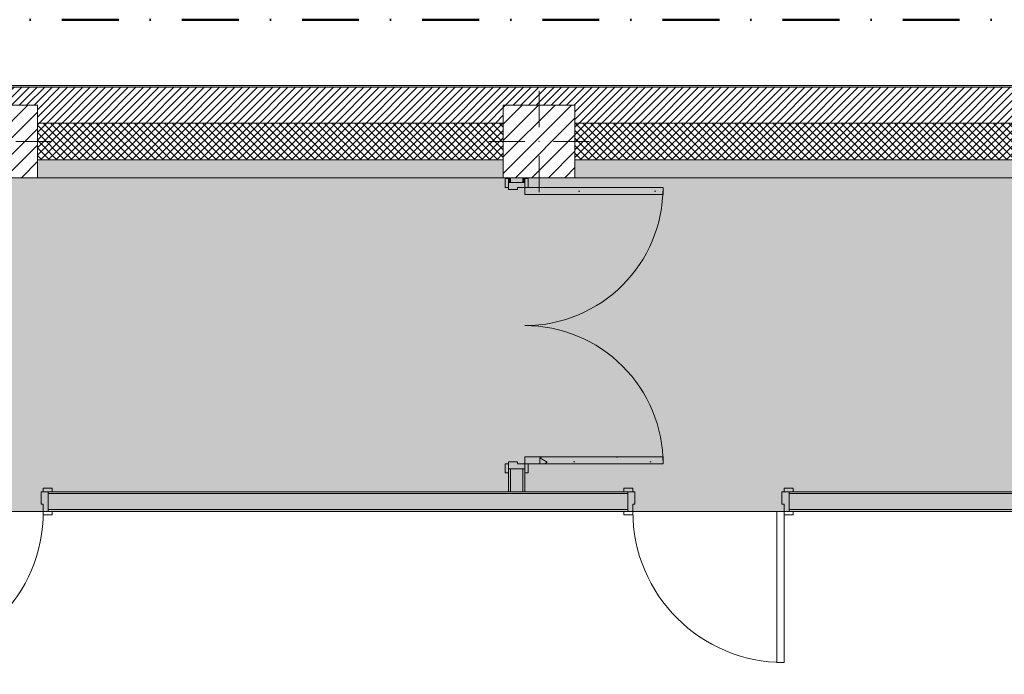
# Model space of a CAD drawing. Header units: millimetres. Extents: x -40968 to 11883, y -18948 to 4746.
# Tile 7 of 29: x -21609 to -16114, y 1090 to 4746. Entities that reach past the tile are written whole.
import ezdxf

# ---------------------------------------------------------------- set-up
doc = ezdxf.new("R2010")
doc.units = ezdxf.units.MM
doc.header["$MEASUREMENT"] = 0
doc.linetypes.add('Punto & Rayas', pattern=[670.277762, 317.5, -176.388889, 0, -176.388874])
doc.linetypes.add('Wipeout_Contour', pattern=[1000, 0, -1000])
for name, color, linetype, lineweight, true_color in [('01_2D_Ambit_Pluma_Nº__242', 7, 'Continuous', 50, 0xfb0013), ('12_FAÇ_Façana_Pluma_Nº__102', 7, 'Continuous', 5, 0xcccccc), ('12_FAÇ_Façana_Pluma_Nº__174', 7, 'Continuous', 13, 0xe4ad2c), ('12_FAÇ_Façana_Pluma_Nº__176', 7, 'Continuous', 15, 0x93a0c6), ('14_PAV_Paviment existent_Pluma_Nº__102', 7, 'Continuous', 5, 0xcccccc), ('Demolido_12_FAÇ_Façana_Pluma_Nº__102', 7, 'Continuous', 5, 0xcccccc), ('Demolido_12_FAÇ_Façana_Pluma_Nº__176', 7, 'Continuous', 15, 0x93a0c6), ('Demolido_Puertas Archicad_Pluma_Nº__3', 7, 'Continuous', 5, 0xa4a4a4), ('Puertas Archicad_Pluma_Nº__3', 7, 'Continuous', 5, 0xa4a4a4)]:
    doc.layers.add(name, color=color, linetype=linetype, lineweight=lineweight, true_color=true_color)
for name, color, linetype in [('10_ESTR_Pilars', 7, 'Continuous'), ('12_FAÇ_Façana', 7, 'Continuous'), ('14_PAV_Paviment existent', 7, 'Continuous'), ('Demolido_12_FAÇ_Façana', 7, 'Continuous'), ('Demolido_Puertas Archicad', 7, 'Continuous'), ('Puertas Archicad', 7, 'Continuous')]:
    doc.layers.add(name, color=color, linetype=linetype)
for name, color, linetype, lineweight in [('10_ESTR_Pilars_Pluma_Nº__20', 1, 'Continuous', 5), ('10_ESTR_Pilars_Pluma_Nº__28', 7, 'Continuous', 20), ('10_ESTR_Pilars_Pluma_Nº__42', 8, 'Continuous', 25), ('12_FAÇ_Façana_Pluma_Nº__2', 8, 'Continuous', 5), ('12_FAÇ_Façana_Pluma_Nº__7', 7, 'Continuous', 5), ('14_PAV_Paviment existent_Pluma_Nº__89', 7, 'Continuous', 5), ('Demolido_12_FAÇ_Façana_Pluma_Nº__7', 7, 'Continuous', 5), ('Demolido_Puertas Archicad_Pluma_Nº__1', 7, 'Continuous', 5), ('Demolido_Puertas Archicad_Pluma_Nº__7', 7, 'Continuous', 5), ('Puertas Archicad_Pluma_Nº__1', 7, 'Continuous', 5), ('Puertas Archicad_Pluma_Nº__7', 7, 'Continuous', 5)]:
    doc.layers.add(name, color=color, linetype=linetype, lineweight=lineweight)
pattern_1 = [(45, (0, 0), (-21.213203, 21.213203), []), (135, (0, 0), (21.213203, 21.213203), [])]
pattern_2 = [(0, (0, 0), (0, 779.4), [48.75, -401.25]), (0, (225, 389.7), (0, 779.4), [48.75, -401.25]), (60, (0, 0), (-675, 389.7), [48.75, -401.25]), (60, (450, 0), (-675, 389.7), [48.75, -401.25]), (120, (48.75, 0), (675, 389.7), [48.75, -401.25]), (120, (498.75, 0), (675, 389.7), [48.75, -401.25]), (0, (0, 75), (0, 150), [0, -150, 0, -225]), (45, (75, 75), (-106.066, 106.066), [0, -112.5, 0, -187.5])]
pattern_3 = [(45, (0, 0), (-45.96194, 45.96194), [])]

# ---------------------------------------------------------------- blocks, each defined once
blk = doc.blocks.new('Forjado_1_1', base_point=(7332.1, 1999.6))
at = {"layer": '14_PAV_Paviment existent_Pluma_Nº__102', "linetype": 'Continuous', "lineweight": 0, "true_color": 0x333333}
blk.add_hatch(color=250, dxfattribs=at).paths.add_polyline_path([(7332.1, 1999.6), (7332.1, 3863.5), (-28267.5, 3863.5), (-28277.4, 1999.6)])
at = {"layer": '14_PAV_Paviment existent_Pluma_Nº__89', "color": 7, "linetype": 'Continuous', "lineweight": 5, "flags": 128}
blk.add_lwpolyline([(7332.1, 1999.6), (-28277.4, 1999.6), (-28267.5, 3863.5), (7332.1, 3863.5)], close=True, dxfattribs=at)
blk = doc.blocks.new('Muro_3_1', base_point=(11882.6, 4378.5))
at = {"layer": '12_FAÇ_Façana_Pluma_Nº__102', "linetype": 'Continuous', "lineweight": 0, "true_color": 0xe5e5e5}
for points in [[(-21509.8, 3963.5), (-21509.8, 3863.5), (-18909.8, 3863.5), (-18909.8, 3963.5)], [(-7400.5, 3963.5), (-18509.8, 3963.5), (-18509.8, 3863.5), (-7400.5, 3863.5)]]:
    blk.add_hatch(color=254, dxfattribs=at).paths.add_polyline_path(points)
at = {"layer": '12_FAÇ_Façana_Pluma_Nº__174', "linetype": 'Continuous', "lineweight": 13, "true_color": 0xe4ad2c}
h = blk.add_hatch(dxfattribs=at)
h.set_pattern_fill('SATE_Aislamiento_0001', color=42, style=0, pattern_type=2)
h.set_pattern_definition(pattern_1)
h.paths.add_polyline_path([(-21509.8, 3963.5), (-18909.8, 3963.5), (-18909.8, 4168.5), (-21509.8, 4168.5)])
h = blk.add_hatch(dxfattribs=at)
h.set_pattern_fill('SATE_Aislamiento_0001', color=42, style=0, pattern_type=2)
h.set_pattern_definition(pattern_1)
h.paths.add_polyline_path([(-18509.8, 3963.5), (-7400.5, 3963.5), (-7400.5, 4168.5), (-18509.8, 4168.5)])
at = {"layer": '12_FAÇ_Façana_Pluma_Nº__176', "linetype": 'Continuous', "lineweight": 0, "true_color": 0x495063}
blk.add_hatch(color=251, dxfattribs=at).paths.add_polyline_path([(-25995.4, 4378.5), (-25995.4, 4368.5), (-1257.3, 4368.5), (-1257.3, 4378.5)])
at = {"layer": '12_FAÇ_Façana_Pluma_Nº__2', "linetype": 'Continuous', "lineweight": 5}
h = blk.add_hatch(dxfattribs=at)
h.set_pattern_fill('Ceramic_0001', color=8, style=0, pattern_type=2)
h.set_pattern_definition([(45, (0, 0), (-21.213203, 21.213203), [])])
h.paths.add_polyline_path([(-25995.4, 4168.5), (-21909.8, 4168.5), (-21909.8, 4268), (-21509.8, 4268), (-21509.8, 4168.5), (-18909.8, 4168.5), (-18909.8, 4268), (-18509.8, 4268), (-18509.8, 4168.5), (-7400.5, 4168.5), (-7400.5, 4268), (-7000.5, 4268), (-7000.5, 4168.5), (-2000.5, 4168.5), (-2000.5, 4268), (-1600.5, 4268), (-1600.5, 4168.5), (-1257.3, 4168.5), (-1257.3, 4368.5), (-25995.4, 4368.5)])
at = {"layer": '12_FAÇ_Façana_Pluma_Nº__7', "color": 7, "linetype": 'Continuous', "lineweight": 5}
for p, q in [((-1257.3, 4368.5), (-25995.4, 4368.5)), ((-18909.8, 4168.5), (-21509.8, 4168.5)), ((-7400.5, 4168.5), (-18509.8, 4168.5)), ((-21509.8, 3963.5), (-18909.8, 3963.5)), ((-18509.8, 3963.5), (-7400.5, 3963.5))]:
    blk.add_line(p, q, dxfattribs=at)
at = {"layer": '12_FAÇ_Façana_Pluma_Nº__7', "color": 7, "linetype": 'Continuous', "lineweight": 5, "flags": 128}
for points in [[(-1257.3, 4378.5), (-25995.4, 4378.5)], [(-21509.8, 3863.5), (-18909.8, 3863.5)], [(-18509.8, 3863.5), (-7400.5, 3863.5)]]:
    blk.add_lwpolyline(points, dxfattribs=at)
blk = doc.blocks.new('Puerta Doble 27_4')
at = {"layer": 'Puertas Archicad', "linetype": 'Continuous', "lineweight": 0, "true_color": 0xffffff}
h = blk.add_hatch(dxfattribs=at)
h.set_pattern_fill('Hormigón_en_Masa_0001', style=0, pattern_type=2)
h.set_pattern_definition(pattern_2)
h.paths.add_polyline_path([(-772, 772), (-772, 0), (-732, 0), (-732, 772)])
h = blk.add_hatch(dxfattribs=at)
h.set_pattern_fill('Hormigón_en_Masa_0001', style=0, pattern_type=2)
h.set_pattern_definition(pattern_2)
h.paths.add_polyline_path([(772, 772), (732, 772), (732, 0), (772, 0)])
h = blk.add_hatch(dxfattribs=at)
h.set_pattern_fill('Hormigón_en_Masa_0001', style=0, pattern_type=2)
h.set_pattern_definition(pattern_2)
h.paths.add_polyline_path([(-772, 0), (-772, 19), (-822, 19), (-822, 0)])
h = blk.add_hatch(dxfattribs=at)
h.set_pattern_fill('Hormigón_en_Masa_0001', style=0, pattern_type=2)
h.set_pattern_definition(pattern_2)
h.paths.add_polyline_path([(772, 19), (772, 0), (822, 0), (822, 19)])
h = blk.add_hatch(dxfattribs=at)
h.set_pattern_fill('Hormigón_en_Masa_0001', style=0, pattern_type=2)
h.set_pattern_definition(pattern_2)
h.paths.add_polyline_path([(-772, -109), (-772, -90), (-822, -90), (-822, -109)])
h = blk.add_hatch(dxfattribs=at)
h.set_pattern_fill('Hormigón_en_Masa_0001', style=0, pattern_type=2)
h.set_pattern_definition(pattern_2)
h.paths.add_polyline_path([(772, -90), (772, -109), (822, -109), (822, -90)])
at = {"layer": 'Puertas Archicad_Pluma_Nº__1', "color": 7, "linetype": 'Continuous', "lineweight": 5}
for p, q in [((-772, 772), (-772, 0)), ((-732, 772), (-772, 772)), ((-732, 0), (-732, 772)), ((732, 0), (732, 772)), ((732, 772), (772, 772)), ((772, 772), (772, 0)), ((-772, 0), (-800, 0)), ((-800, 0), (-800, -90)), ((-772, -40), (-772, 0)), ((-772, 0), (-732, 0)), ((772, 0), (732, 0)), ((800, 0), (772, 0)), ((772, 0), (772, -40)), ((800, -90), (800, 0)), ((-760, -40), (-772, -40)), ((-760, -90), (-760, -40)), ((772, -40), (760, -40)), ((760, -40), (760, -90)), ((-800, -90), (-760, -90)), ((760, -90), (800, -90))]:
    blk.add_line(p, q, dxfattribs=at)
at = {"layer": 'Puertas Archicad_Pluma_Nº__3', "color": 253, "linetype": 'Continuous', "lineweight": 5, "true_color": 0xa4a4a4}
for p, q in [((-822, 0), (-822, 19)), ((-822, 19), (-772, 19)), ((-772, 0), (-822, 0)), ((-772, 19), (-772, 0)), ((772, 19), (822, 19)), ((772, 0), (772, 19)), ((822, 0), (772, 0)), ((822, 19), (822, 0)), ((-822, -109), (-822, -90)), ((-822, -90), (-772, -90)), ((-772, -109), (-822, -109)), ((-772, -90), (-772, -109)), ((772, -90), (822, -90)), ((772, -109), (772, -90)), ((822, -109), (772, -109)), ((822, -90), (822, -109))]:
    blk.add_line(p, q, dxfattribs=at)
for centre, start, end in [((-772, 0), 0, 90), ((772, 0), 90, 180)]:
    blk.add_arc(centre, 772, start, end, dxfattribs=at)
at = {"layer": 'Puertas Archicad_Pluma_Nº__7', "color": 7, "linetype": 'Continuous', "lineweight": 5}
for p, q in [((-800, 0), (-822, 0)), ((-800, 0), (-822, 0)), ((-800, 0), (-800, -10)), ((-800, 0), (-800, -10)), ((800, 0), (800, -10)), ((800, 0), (800, -10)), ((800, 0), (822, 0)), ((800, 0), (822, 0)), ((-800, -10), (-800, -80)), ((-800, -10), (-800, -80)), ((800, -10), (800, -80)), ((800, -10), (800, -80)), ((-800, -90), (-822, -90)), ((-800, -90), (-822, -90)), ((-800, -80), (-800, -90)), ((-800, -80), (-800, -90)), ((800, -80), (800, -90)), ((800, -80), (800, -90)), ((800, -90), (822, -90)), ((800, -90), (822, -90))]:
    blk.add_line(p, q, dxfattribs=at)
blk = doc.blocks.new('Muro_100_1', base_point=(-18790.3, 2109.6))
at = {"layer": '12_FAÇ_Façana_Pluma_Nº__102', "linetype": 'Continuous', "lineweight": 0, "true_color": 0xe5e5e5}
for points in [[(-18870.3, 3863.5), (-18870.3, 3837.3), (-18800.3, 3837.3), (-18800.3, 3863.5)], [(-18800.3, 2237.3), (-18870.3, 2237.3), (-18870.3, 2109.6), (-18800.3, 2109.6)]]:
    blk.add_hatch(color=254, dxfattribs=at).paths.add_polyline_path(points)
at = {"layer": '12_FAÇ_Façana_Pluma_Nº__176', "linetype": 'Continuous', "lineweight": 0, "true_color": 0x495063}
for points in [[(-18880.3, 3863.5), (-18880.3, 3837.3), (-18870.3, 3837.3), (-18870.3, 3863.5)], [(-18800.3, 3863.5), (-18800.3, 3837.3), (-18790.3, 3837.3), (-18790.3, 3863.5)], [(-18880.3, 2109.6), (-18870.3, 2109.6), (-18870.3, 2237.3), (-18880.3, 2237.3)], [(-18790.3, 2237.3), (-18800.3, 2237.3), (-18800.3, 2109.6), (-18790.3, 2109.6)]]:
    blk.add_hatch(color=251, dxfattribs=at).paths.add_polyline_path(points)
at = {"layer": '12_FAÇ_Façana_Pluma_Nº__7', "color": 7, "linetype": 'Continuous', "lineweight": 5}
for p, q in [((-18880.3, 3837.3), (-18880.3, 3859.3)), ((-18870.3, 3863.5), (-18870.3, 3837.3)), ((-18800.3, 3837.3), (-18800.3, 3863.5)), ((-18790.3, 3837.3), (-18790.3, 3859.3)), ((-18870.3, 3837.3), (-18880.3, 3837.3)), ((-18800.3, 3837.3), (-18870.3, 3837.3)), ((-18790.3, 3837.3), (-18800.3, 3837.3)), ((-18880.3, 2237.3), (-18880.3, 2215.3)), ((-18870.3, 2237.3), (-18880.3, 2237.3)), ((-18870.3, 2237.3), (-18870.3, 2109.6)), ((-18800.3, 2237.3), (-18870.3, 2237.3)), ((-18800.3, 2109.6), (-18800.3, 2237.3)), ((-18790.3, 2237.3), (-18800.3, 2237.3)), ((-18790.3, 2237.3), (-18790.3, 2215.3))]:
    blk.add_line(p, q, dxfattribs=at)
at = {"layer": '12_FAÇ_Façana_Pluma_Nº__7', "color": 7, "linetype": 'Continuous', "lineweight": 5, "flags": 128}
for points in [[(-18880.3, 3863.5), (-18880.3, 3837.3)], [(-18790.3, 3837.3), (-18790.3, 3863.5)], [(-18880.3, 2237.3), (-18880.3, 2109.6)], [(-18790.3, 2109.6), (-18790.3, 2237.3)], [(-18880.3, 2109.6), (-18790.3, 2109.6)]]:
    blk.add_lwpolyline(points, dxfattribs=at)
at = {"layer": 'Puertas Archicad', "color": 253, "linetype": 'Continuous', "lineweight": 5, "true_color": 0xa4a4a6, "xscale": -1, "zscale": 1000, "rotation": 270.0000000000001}
blk.add_blockref('Puerta Doble 27_4', (-18790.3, 3037.3), dxfattribs=at)
blk = doc.blocks.new('Puerta 27_19')
at = {"layer": 'Demolido_Puertas Archicad_Pluma_Nº__1', "color": 7, "linetype": 'Continuous', "lineweight": 5}
for p, q in [((382, 0), (382, 844)), ((382, 844), (422, 844)), ((422, 844), (422, 0)), ((-472, 0), (-472, 19)), ((-472, 19), (-422, 19)), ((-422, 0), (-472, 0)), ((-422, 0), (-450, 0)), ((-450, 0), (-450, -110)), ((-422, 19), (-422, 0)), ((-422, -40), (-422, 0)), ((422, 0), (382, 0)), ((422, 19), (472, 19)), ((422, 0), (422, 19)), ((472, 0), (422, 0)), ((450, 0), (422, 0)), ((422, 0), (422, -40)), ((450, -110), (450, 0)), ((472, 19), (472, 0)), ((-410, -40), (-422, -40)), ((-410, -110), (-410, -40)), ((422, -40), (410, -40)), ((410, -40), (410, -110)), ((-472, -129), (-472, -110)), ((-472, -110), (-422, -110)), ((-422, -129), (-472, -129)), ((-450, -110), (-410, -110)), ((-422, -110), (-422, -129)), ((410, -110), (450, -110)), ((422, -110), (472, -110)), ((422, -129), (422, -110)), ((472, -129), (422, -129)), ((472, -110), (472, -129))]:
    blk.add_line(p, q, dxfattribs=at)
at = {"layer": 'Demolido_Puertas Archicad_Pluma_Nº__3', "color": 253, "linetype": 'Continuous', "lineweight": 5, "true_color": 0xa4a4a4}
blk.add_arc((422, 0), 844, 90, 180, dxfattribs=at)
at = {"layer": 'Demolido_Puertas Archicad_Pluma_Nº__7', "color": 7, "linetype": 'Continuous', "lineweight": 5}
for p, q in [((-450, 0), (-472, 0)), ((-450, 0), (-472, 0)), ((-450, 0), (-450, -10)), ((-450, 0), (-450, -10)), ((450, 0), (450, -10)), ((450, 0), (450, -10)), ((450, 0), (472, 0)), ((450, 0), (472, 0)), ((-450, -10), (-450, -100)), ((-450, -10), (-450, -100)), ((450, -10), (450, -100)), ((450, -10), (450, -100)), ((-450, -100), (-450, -110)), ((-450, -100), (-450, -110)), ((450, -100), (450, -110)), ((450, -100), (450, -110)), ((-450, -110), (-472, -110)), ((-450, -110), (-472, -110)), ((450, -110), (472, -110)), ((450, -110), (472, -110))]:
    blk.add_line(p, q, dxfattribs=at)
blk = doc.blocks.new('Puerta 27_20')
at = {"layer": 'Demolido_Puertas Archicad_Pluma_Nº__1', "color": 7, "linetype": 'Continuous', "lineweight": 5}
for p, q in [((382, 0), (382, 844)), ((382, 844), (422, 844)), ((422, 844), (422, 0)), ((-472, 0), (-472, 19)), ((-472, 19), (-422, 19)), ((-422, 0), (-472, 0)), ((-422, 0), (-450, 0)), ((-450, 0), (-450, -110)), ((-422, 19), (-422, 0)), ((-422, -40), (-422, 0)), ((422, 0), (382, 0)), ((422, 19), (472, 19)), ((422, 0), (422, 19)), ((472, 0), (422, 0)), ((450, 0), (422, 0)), ((422, 0), (422, -40)), ((450, -110), (450, 0)), ((472, 19), (472, 0)), ((-410, -40), (-422, -40)), ((-410, -110), (-410, -40)), ((422, -40), (410, -40)), ((410, -40), (410, -110)), ((-472, -129), (-472, -110)), ((-472, -110), (-422, -110)), ((-422, -129), (-472, -129)), ((-450, -110), (-410, -110)), ((-422, -110), (-422, -129)), ((410, -110), (450, -110)), ((422, -110), (472, -110)), ((422, -129), (422, -110)), ((472, -129), (422, -129)), ((472, -110), (472, -129))]:
    blk.add_line(p, q, dxfattribs=at)
at = {"layer": 'Demolido_Puertas Archicad_Pluma_Nº__3', "color": 253, "linetype": 'Continuous', "lineweight": 5, "true_color": 0xa4a4a4}
blk.add_arc((422, 0), 844, 90, 180, dxfattribs=at)
at = {"layer": 'Demolido_Puertas Archicad_Pluma_Nº__7', "color": 7, "linetype": 'Continuous', "lineweight": 5}
for p, q in [((-450, 0), (-472, 0)), ((-450, 0), (-472, 0)), ((-450, 0), (-450, -10)), ((-450, 0), (-450, -10)), ((450, 0), (450, -10)), ((450, 0), (450, -10)), ((450, 0), (472, 0)), ((450, 0), (472, 0)), ((-450, -10), (-450, -100)), ((-450, -10), (-450, -100)), ((450, -10), (450, -100)), ((450, -10), (450, -100)), ((-450, -100), (-450, -110)), ((-450, -100), (-450, -110)), ((450, -100), (450, -110)), ((450, -100), (450, -110)), ((-450, -110), (-472, -110)), ((-450, -110), (-472, -110)), ((450, -110), (472, -110)), ((450, -110), (472, -110))]:
    blk.add_line(p, q, dxfattribs=at)
blk = doc.blocks.new('Muro_104_1', base_point=(7332.1, 1999.6))
at = {"layer": 'Demolido_12_FAÇ_Façana_Pluma_Nº__102', "linetype": 'Continuous', "lineweight": 0, "true_color": 0xe5e5e5}
for points in [[(-21448.9, 2009.6), (-18214.9, 2009.6), (-18214.9, 2099.6), (-21448.9, 2099.6)], [(-17314.9, 2099.6), (-17314.9, 2009.6), (-16046.6, 2009.6), (-16046.6, 2099.6)]]:
    blk.add_hatch(color=254, dxfattribs=at).paths.add_polyline_path(points)
at = {"layer": 'Demolido_12_FAÇ_Façana_Pluma_Nº__176', "linetype": 'Continuous', "lineweight": 0, "true_color": 0x495063}
for points in [[(-21448.9, 2109.6), (-21448.9, 2099.6), (-18214.9, 2099.6), (-18214.9, 2109.6)], [(-17314.9, 2099.6), (-14863.9, 2099.6), (-14863.9, 2109.6), (-17314.9, 2109.6)], [(-18214.9, 2009.6), (-21448.9, 2009.6), (-21448.9, 1999.6), (-18214.9, 1999.6)], [(-17314.9, 2009.6), (-17314.9, 1999.6), (-16056.6, 1999.6), (-16056.6, 2009.6)]]:
    blk.add_hatch(color=251, dxfattribs=at).paths.add_polyline_path(points)
at = {"layer": 'Demolido_12_FAÇ_Façana_Pluma_Nº__7', "color": 7, "linetype": 'Continuous', "lineweight": 5}
for p, q in [((-21448.9, 2109.6), (-21426.9, 2109.6)), ((-21448.9, 2099.6), (-21448.9, 2109.6)), ((-18214.9, 2099.6), (-21448.9, 2099.6)), ((-21448.9, 2009.6), (-21448.9, 2099.6)), ((-18214.9, 2109.6), (-18236.9, 2109.6)), ((-18214.9, 2099.6), (-18214.9, 2109.6)), ((-18214.9, 2009.6), (-18214.9, 2099.6)), ((-17314.9, 2109.6), (-17292.9, 2109.6)), ((-17314.9, 2099.6), (-17314.9, 2109.6)), ((-16046.6, 2099.6), (-17314.9, 2099.6)), ((-17314.9, 2009.6), (-17314.9, 2099.6)), ((-21448.9, 2009.6), (-18214.9, 2009.6)), ((-21448.9, 1999.6), (-21448.9, 2009.6)), ((-21448.9, 1999.6), (-21426.9, 1999.6)), ((-18214.9, 1999.6), (-18236.9, 1999.6)), ((-18214.9, 1999.6), (-18214.9, 2009.6)), ((-17314.9, 2009.6), (-16046.6, 2009.6)), ((-17314.9, 1999.6), (-17314.9, 2009.6)), ((-17314.9, 1999.6), (-17292.9, 1999.6))]:
    blk.add_line(p, q, dxfattribs=at)
at = {"layer": 'Demolido_12_FAÇ_Façana_Pluma_Nº__7', "color": 7, "linetype": 'Continuous', "lineweight": 5, "flags": 128}
for points in [[(-18214.9, 2109.6), (-21448.9, 2109.6)], [(-14863.9, 2109.6), (-17314.9, 2109.6)], [(-21448.9, 1999.6), (-18214.9, 1999.6)], [(-17314.9, 1999.6), (-16056.6, 1999.6)]]:
    blk.add_lwpolyline(points, dxfattribs=at)
at = {"layer": 'Demolido_Puertas Archicad', "color": 253, "linetype": 'Continuous', "lineweight": 5, "true_color": 0xa4a4a6, "zscale": 1000, "rotation": 180}
blk.add_blockref('Puerta 27_20', (-21898.9, 1999.6), dxfattribs=at)
at = {"layer": 'Demolido_Puertas Archicad', "color": 253, "linetype": 'Continuous', "lineweight": 5, "true_color": 0xa4a4a6, "xscale": -1, "zscale": 1000, "rotation": 180}
blk.add_blockref('Puerta 27_19', (-17764.9, 1999.6), dxfattribs=at)
blk = doc.blocks.new('Pilar_35_1', base_point=(-18709.8, 4065.7))
at = {"color": 254, "linetype": 'Wipeout_Contour', "lineweight": 0, "ltscale": 76589.969289}
blk.add_wipeout([(-18909.8, 3863.5), (-18509.8, 3863.5), (-18509.8, 4268), (-18909.8, 4268)], dxfattribs=at).dxf.layer = '10_ESTR_Pilars'
at = {"layer": '10_ESTR_Pilars_Pluma_Nº__42', "linetype": 'Continuous', "lineweight": 25}
h = blk.add_hatch(dxfattribs=at)
h.set_pattern_fill('00_GCT_trama_45º_e1_400__05', color=8, style=0, pattern_type=2)
h.set_pattern_definition(pattern_3)
h.paths.add_polyline_path([(-18909.8, 3863.5), (-18509.8, 3863.5), (-18509.8, 4268), (-18909.8, 4268)])
at = {"layer": '10_ESTR_Pilars_Pluma_Nº__20', "color": 1, "linetype": 'Continuous', "lineweight": 5}
for p, q in [((-18709.8, 4145.7), (-18709.8, 4348)), ((-18789.8, 4065.7), (-18989.8, 4065.7)), ((-18629.8, 4065.7), (-18429.8, 4065.7)), ((-18709.8, 3985.7), (-18709.8, 3783.5))]:
    blk.add_line(p, q, dxfattribs=at)
blk.add_point((-18709.8, 4065.7), dxfattribs=at)
at = {"layer": '10_ESTR_Pilars_Pluma_Nº__28', "color": 7, "linetype": 'Continuous', "lineweight": 20, "flags": 128}
blk.add_lwpolyline([(-18909.8, 3863.5), (-18509.8, 3863.5), (-18509.8, 4268), (-18909.8, 4268)], close=True, dxfattribs=at)
blk = doc.blocks.new('Pilar_36_1', base_point=(-21709.8, 4065.7))
at = {"color": 254, "linetype": 'Wipeout_Contour', "lineweight": 0, "ltscale": 88352.480764}
blk.add_wipeout([(-21909.8, 3863.5), (-21509.8, 3863.5), (-21509.8, 4268), (-21909.8, 4268)], dxfattribs=at).dxf.layer = '10_ESTR_Pilars'
at = {"layer": '10_ESTR_Pilars_Pluma_Nº__42', "linetype": 'Continuous', "lineweight": 25}
h = blk.add_hatch(dxfattribs=at)
h.set_pattern_fill('00_GCT_trama_45º_e1_400__05', color=8, style=0, pattern_type=2)
h.set_pattern_definition(pattern_3)
h.paths.add_polyline_path([(-21909.8, 3863.5), (-21509.8, 3863.5), (-21509.8, 4268), (-21909.8, 4268)])
at = {"layer": '10_ESTR_Pilars_Pluma_Nº__20', "color": 1, "linetype": 'Continuous', "lineweight": 5}
for p, q in [((-21709.8, 4145.7), (-21709.8, 4348)), ((-21789.8, 4065.7), (-21989.8, 4065.7)), ((-21629.8, 4065.7), (-21429.8, 4065.7)), ((-21709.8, 3985.7), (-21709.8, 3783.5))]:
    blk.add_line(p, q, dxfattribs=at)
blk.add_point((-21709.8, 4065.7), dxfattribs=at)
at = {"layer": '10_ESTR_Pilars_Pluma_Nº__28', "color": 7, "linetype": 'Continuous', "lineweight": 20, "flags": 128}
blk.add_lwpolyline([(-21909.8, 3863.5), (-21509.8, 3863.5), (-21509.8, 4268), (-21909.8, 4268)], close=True, dxfattribs=at)
blk = doc.blocks.new('Pilar_42_1', base_point=(-18709.8, 4065.7))
at = {"color": 254, "linetype": 'Wipeout_Contour', "lineweight": 0, "ltscale": 76589.969289}
blk.add_wipeout([(-18909.8, 3863.5), (-18509.8, 3863.5), (-18509.8, 4268), (-18909.8, 4268)], dxfattribs=at).dxf.layer = '10_ESTR_Pilars'
at = {"layer": '10_ESTR_Pilars_Pluma_Nº__42', "linetype": 'Continuous', "lineweight": 25}
h = blk.add_hatch(dxfattribs=at)
h.set_pattern_fill('00_GCT_trama_45º_e1_400__05', color=8, style=0, pattern_type=2)
h.set_pattern_definition(pattern_3)
h.paths.add_polyline_path([(-18909.8, 3863.5), (-18509.8, 3863.5), (-18509.8, 4268), (-18909.8, 4268)])
at = {"layer": '10_ESTR_Pilars_Pluma_Nº__20', "color": 1, "linetype": 'Continuous', "lineweight": 5}
for p, q in [((-18709.8, 4145.7), (-18709.8, 4348)), ((-18789.8, 4065.7), (-18989.8, 4065.7)), ((-18629.8, 4065.7), (-18429.8, 4065.7)), ((-18709.8, 3985.7), (-18709.8, 3783.5))]:
    blk.add_line(p, q, dxfattribs=at)
blk.add_point((-18709.8, 4065.7), dxfattribs=at)
at = {"layer": '10_ESTR_Pilars_Pluma_Nº__28', "color": 7, "linetype": 'Continuous', "lineweight": 20, "flags": 128}
blk.add_lwpolyline([(-18909.8, 3863.5), (-18509.8, 3863.5), (-18509.8, 4268), (-18909.8, 4268)], close=True, dxfattribs=at)
blk = doc.blocks.new('Pilar_43_1', base_point=(-21709.8, 4065.7))
at = {"color": 254, "linetype": 'Wipeout_Contour', "lineweight": 0, "ltscale": 88352.480764}
blk.add_wipeout([(-21909.8, 3863.5), (-21509.8, 3863.5), (-21509.8, 4268), (-21909.8, 4268)], dxfattribs=at).dxf.layer = '10_ESTR_Pilars'
at = {"layer": '10_ESTR_Pilars_Pluma_Nº__42', "linetype": 'Continuous', "lineweight": 25}
h = blk.add_hatch(dxfattribs=at)
h.set_pattern_fill('00_GCT_trama_45º_e1_400__05', color=8, style=0, pattern_type=2)
h.set_pattern_definition(pattern_3)
h.paths.add_polyline_path([(-21909.8, 3863.5), (-21509.8, 3863.5), (-21509.8, 4268), (-21909.8, 4268)])
at = {"layer": '10_ESTR_Pilars_Pluma_Nº__20', "color": 1, "linetype": 'Continuous', "lineweight": 5}
for p, q in [((-21709.8, 4145.7), (-21709.8, 4348)), ((-21789.8, 4065.7), (-21989.8, 4065.7)), ((-21629.8, 4065.7), (-21429.8, 4065.7)), ((-21709.8, 3985.7), (-21709.8, 3783.5))]:
    blk.add_line(p, q, dxfattribs=at)
blk.add_point((-21709.8, 4065.7), dxfattribs=at)
at = {"layer": '10_ESTR_Pilars_Pluma_Nº__28', "color": 7, "linetype": 'Continuous', "lineweight": 20, "flags": 128}
blk.add_lwpolyline([(-21909.8, 3863.5), (-21509.8, 3863.5), (-21509.8, 4268), (-21909.8, 4268)], close=True, dxfattribs=at)

msp = doc.modelspace()

# ---------------------------------------------------------------- linework, layer by layer
at = {"layer": '01_2D_Ambit_Pluma_Nº__242', "color": 1, "linetype": 'Punto & Rayas', "lineweight": 50, "true_color": 0xfb0013, "flags": 128}
msp.add_lwpolyline([(-28500, 1816.8), (-28500, 4745.9), (7879.6, 4745.9), (7879.6, -1396.9), (6474.1, -1396.9), (6474.1, -11392.7), (6916.3, -11392.7), (6916.3, -17756.6), (-3932.3, -17756.6), (-3932.3, -11834.9), (-2447.9, -11834.9), (-2447.9, -2249.6), (-23311.2, -2249.6), (-23311.2, 1816.8)], close=True, dxfattribs=at)

# ---------------------------------------------------------------- block references
at = {"layer": '12_FAÇ_Façana', "color": 7, "lineweight": 20}
for name, p in [('Muro_3_1', (11882.6, 4378.5)), ('Muro_100_1', (-18790.3, 2109.6))]:
    msp.add_blockref(name, p, dxfattribs=at)
at = {"layer": '14_PAV_Paviment existent', "color": 7, "linetype": 'Continuous', "lineweight": 5}
msp.add_blockref('Forjado_1_1', (7332.1, 1999.6), dxfattribs=at)
at = {"layer": 'Demolido_12_FAÇ_Façana', "color": 7, "lineweight": 20}
msp.add_blockref('Muro_104_1', (7332.1, 1999.6), dxfattribs=at)

# ---------------------------------------------------------------- next in the draw order: block references
at = {"layer": '10_ESTR_Pilars', "color": 7, "lineweight": 20}
for name, p in [('Pilar_36_1', (-21709.8, 4065.7)), ('Pilar_35_1', (-18709.8, 4065.7))]:
    msp.add_blockref(name, p, dxfattribs=at)

# ---------------------------------------------------------------- next in the draw order: block references
for name, p in [('Pilar_43_1', (-21709.8, 4065.7)), ('Pilar_42_1', (-18709.8, 4065.7))]:
    msp.add_blockref(name, p, dxfattribs=at)

doc.saveas('drawing.dxf')
